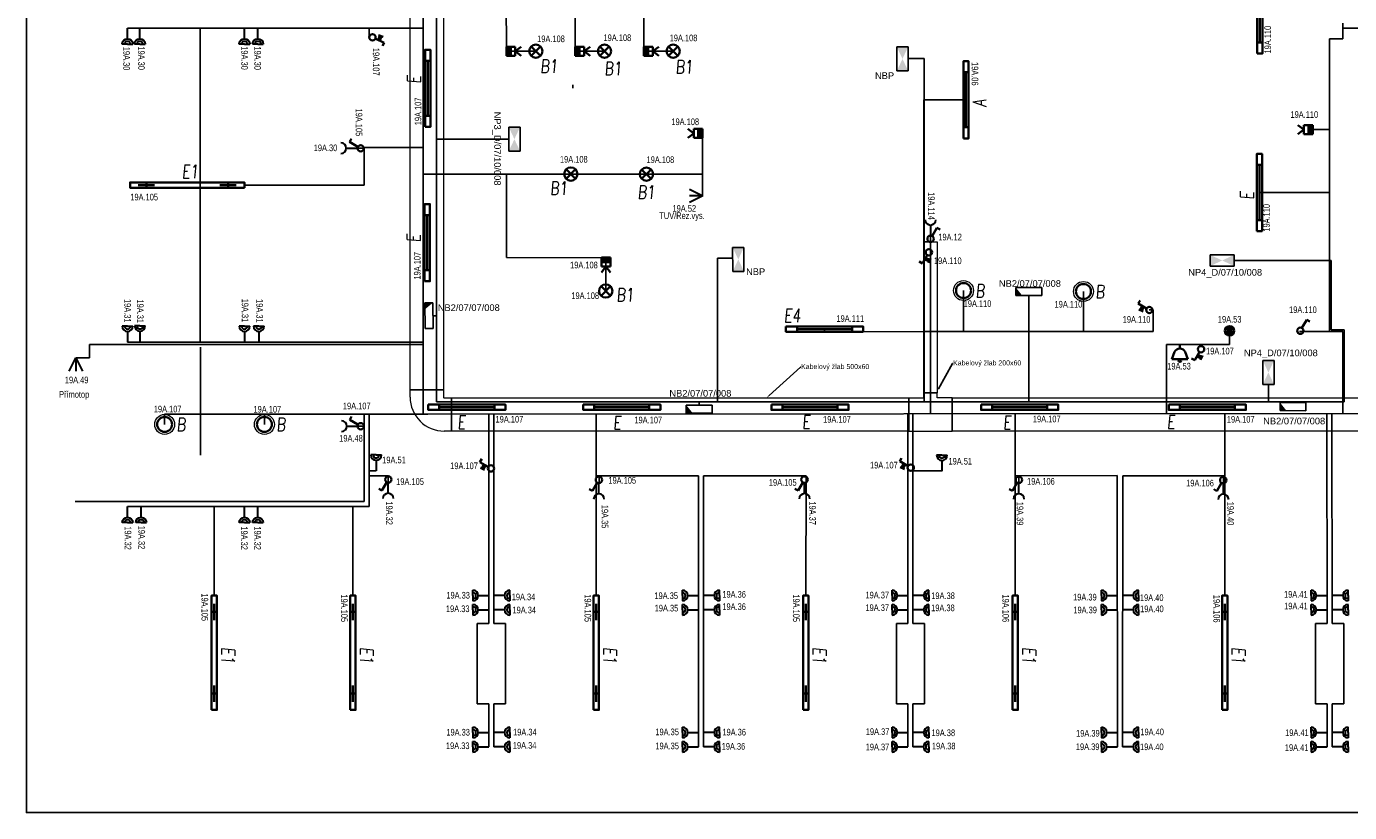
# Model space of a CAD drawing. Header units: millimetres. Extents: x 370888 to 505664, y 284292 to 447185.
# Tile 19 of 41: x 373037 to 392927, y 353692 to 365519. Entities that reach past the tile are written whole.
import ezdxf
from ezdxf import colors
from ezdxf.entities.mleader import LeaderData, LeaderLine
from ezdxf.enums import TextEntityAlignment as Align
from ezdxf.math import Vec2, Vec3

# ---------------------------------------------------------------- set-up
doc = ezdxf.new("R2010")
doc.units = ezdxf.units.MM
doc.header["$LTSCALE"] = 100
doc.layers.get('0').update_dxf_attribs({"color": 21, "linetype": 'CONTINUOUS'})
for name, color, linetype, lineweight in [('2DE_OBL', 91, 'CONTINUOUS', 35), ('2DE_OBL_L1', 91, 'CONTINUOUS', 35), ('CP_DETAL', 33, 'CONTINUOUS', 18), ('E_KABELOVY ŽLAB', 36, 'CONTINUOUS', 25), ('E_NOUZOVÉ+PP OSVĚTLENÍ', 60, 'CONTINUOUS', 25), ('E_SVĚTLA POPIS', 130, 'CONTINUOUS', 30), ('E_VEDENÍ SILNOPROUD', 50, 'CONTINUOUS', 25), ('E_VEDENÍ_CBS', 214, 'CONTINUOUS', 25), ('E_VYPINACE', 170, 'CONTINUOUS', 35), ('E_ZÁSUVKY POPIS', 111, 'CONTINUOUS', 30), ('E_ZÁSUVKY-DVOJITE', 7, 'CONTINUOUS', 30), ('E_ZÁSUVKY.OST.+VYVODY', 11, 'CONTINUOUS', 30), ('E_ŽLABY', 40, 'CONTINUOUS', 15), ('U1 LIGHTING', 10, 'CONTINUOUS', 35)]:
    doc.layers.add(name, color=color, linetype=linetype, lineweight=lineweight)
for name, color, linetype in [('BEZPECNOSTNE SVETLA', 80, 'CONTINUOUS'), ('E_RÁM', 253, 'CONTINUOUS'), ('GC3_MEP_E_LV_SECURITY LIGHT', 80, 'CONTINUOUS'), ('PIKTOGRAMY', 210, 'CONTINUOUS'), ('PRIPOJKA 230V', 1, 'CONTINUOUS'), ('ŽLAB', 7, 'CONTINUOUS')]:
    doc.layers.add(name, color=color, linetype=linetype)
doc.styles.add('ARIAL', font='arial.ttf')
doc.styles.add('CP_ATTR', font='ROMANS.SHX')
doc.styles.add('CS-ROMANS', font='romans.shx', dxfattribs={"width": 0.75, "oblique": 5})
doc.styles.get("Standard").update_dxf_attribs({"font": 'arial.ttf'})
doc.styles.add('V+P_01_B3_E_FP_001$0$BLOCK', font='romans.shx', dxfattribs={"width": 0.8})

# ---------------------------------------------------------------- blocks, each defined once
blk = doc.blocks.new('zasuvka_jednoducha')
at = {"color": 1, "lineweight": 30}
blk.add_line((19281, 12983), (19281, 13143), dxfattribs=at)
blk.add_arc((19281, 12903), 80, 0, 180, dxfattribs=at)
blk = doc.blocks.new('A$C3423193F')
at = {"color": 1, "linetype": 'ByBlock'}
for p, q in [((80, 240), (0, 240)), ((80, 240), (160, 240)), ((80, 160), (80, 0))]:
    blk.add_line(p, q, dxfattribs=at)
for radius in [80, 45.2]:
    blk.add_arc((80, 240), radius, 180, 0, dxfattribs=at)
blk = doc.blocks.new('*U28', base_point=(57391, -22719))
at = {"lineweight": 30, "ltscale": 0.1}
for p, q in [((57291, -22519), (57391, -22719)), ((57391, -22719), (57391, -22519)), ((57391, -22719), (57491, -22519))]:
    blk.add_line(p, q, dxfattribs=at)
blk = doc.blocks.new('pripojka 230V')
at = {"layer": 'PRIPOJKA 230V', "color": 1, "xscale": -1}
blk.add_blockref('*U28', (0, -2, -40), dxfattribs=at)
blk = doc.blocks.new('*U30')
at = {"color": 0, "linetype": 'ByBlock'}
for p, q in [((24, 249.57), (96, 374.28)), ((96, 374.28), (143.56, 346.82))]:
    blk.add_line(p, q, dxfattribs=at)
blk.add_circle((0, 208), 48, dxfattribs=at)
blk = doc.blocks.new('prepinas-svetel-jednoduchy')
at = {"layer": 'E_VYPINACE', "rotation": 89.99999999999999}
blk.add_blockref('*U30', (208, 2), dxfattribs=at)
blk = doc.blocks.new('E')
at = {"layer": 'U1 LIGHTING', "style": 'CS-ROMANS', "oblique": 5, "width": 0.75}
blk.add_text('E', height=200, dxfattribs=at).set_placement((229480, 21709))
blk = doc.blocks.new('*U24')
at = {"color": 0, "linetype": 'ByBlock'}
for p, q in [((24, 249.57), (96, 374.28)), ((96, 374.28), (143.56, 346.82))]:
    blk.add_line(p, q, dxfattribs=at)
blk.add_circle((0, 208), 48, dxfattribs=at)
blk = doc.blocks.new('tlacitko_prepinac_svetla')
at = {"layer": 'E_VYPINACE'}
for points in [[(16875, 8774), (16940, 8744)], [(16888, 8798), (16951, 8769)], [(16930, 8722), (16960, 8787)]]:
    blk.add_lwpolyline(points, dxfattribs=at)
at = {"layer": 'E_VYPINACE', "rotation": 180}
blk.add_blockref('*U24', (16937, 9090), dxfattribs=at)
blk = doc.blocks.new('*U32', base_point=(28429, 5840))
at = {"linetype": 'ByBlock'}
blk.add_hatch(color=0, dxfattribs=at).paths.add_polyline_path([(28362, 5840), (28497, 5840), (28497, 5772), (28362, 5772)])
at = {"color": 0, "linetype": 'ByBlock'}
for p, q in [((28429, 5907), (28362, 5997)), ((28429, 5907), (28497, 5997)), ((28362, 5907), (28497, 5907)), ((28362, 5772), (28362, 5907)), ((28362, 5840), (28497, 5840)), ((28497, 5772), (28362, 5772)), ((28497, 5907), (28497, 5772))]:
    blk.add_line(p, q, dxfattribs=at)
blk = doc.blocks.new('pohybove-cidlo-svetla')
at = {"layer": 'E_VYPINACE', "rotation": 180}
blk.add_blockref('*U32', (-1, 30), dxfattribs=at)
blk = doc.blocks.new('*U206')
for p, q in [((0, -250), (0, 250)), ((0, 250), (110, 250)), ((120, 260), (120, 370)), ((120, 370), (620, 370)), ((620, 370), (620, 260)), ((110, -250), (0, -250))]:
    blk.add_line(p, q)
for radius in [510, 10]:
    blk.add_arc((110, 260), radius, 270, 0)
at = {"style": 'CP_ATTR', "flags": 9}
for tag in ['NAME', 'PRODUCER', 'PRODUCT-TYPE', 'ARTICLE', 'FLOW', 'NUMBER', 'SYSTEM', 'FORM', 'SIZE', 'OTHER']:
    blk.add_attdef(tag, (0, 0), '', height=0.0001, dxfattribs=at)
blk = doc.blocks.new('*U207')
for p, q in [((0, -250), (0, 250)), ((0, 250), (10960, 250)), ((10960, 250), (10960, -250)), ((10960, -250), (0, -250))]:
    blk.add_line(p, q)
at = {"style": 'CP_ATTR', "flags": 9}
for tag in ['NAME', 'PRODUCER', 'PRODUCT-TYPE', 'ARTICLE', 'FLOW', 'NUMBER', 'SYSTEM', 'FORM', 'SIZE', 'OTHER']:
    blk.add_attdef(tag, (0, 0), '', height=0.0001, dxfattribs=at)
blk = doc.blocks.new('*U208')
for p, q in [((0, -250), (0, 250)), ((0, 250), (0, 250)), ((0, 250), (225, 250)), ((225, 325), (225, 325)), ((225, 325), (425, 325)), ((225, 250), (225, 325)), ((425, 325), (425, 325)), ((425, 250), (425, 325)), ((650, 250), (425, 250)), ((650, 250), (650, 250)), ((650, 250), (650, -250)), ((0, -250), (0, -250)), ((0, -250), (650, -250)), ((650, -250), (650, -250))]:
    blk.add_line(p, q)
at = {"style": 'CP_ATTR', "flags": 9}
for tag in ['NAME', 'PRODUCER', 'PRODUCT-TYPE', 'ARTICLE', 'FLOW', 'NUMBER', 'SYSTEM', 'FORM', 'SIZE', 'OTHER']:
    blk.add_attdef(tag, (0, 0), '', height=0.0001, dxfattribs=at)
blk = doc.blocks.new('*U209')
for p, q in [((0, -100), (0, 100)), ((0, 100), (2275, 100)), ((2275, 100), (2275, -100)), ((2275, -100), (0, -100))]:
    blk.add_line(p, q)
at = {"style": 'CP_ATTR', "flags": 9}
for tag in ['NAME', 'PRODUCER', 'PRODUCT-TYPE', 'ARTICLE', 'FLOW', 'NUMBER', 'SYSTEM', 'FORM', 'SIZE', 'OTHER']:
    blk.add_attdef(tag, (0, 0), '', height=0.0001, dxfattribs=at)
blk = doc.blocks.new('2DELLI009_CZ')
for p, q in [((-0.5, 0.1), (-0.5, -0.1)), ((-0.5, 0), (0.5, 0)), ((0.5, 0.1), (0.5, -0.1))]:
    blk.add_line(p, q)
blk.add_lwpolyline([(-0.7, 0.2), (0.7, 0.2), (0.7, -0.2), (-0.7, -0.2)], close=True)
at = {"linetype": 'ByBlock', "style": 'CP_ATTR', "flags": 9}
for tag, p in [('NAME', (-0.092, -0.018)), ('GROUP', (-0.092, -0.018)), ('NUMBER', (-0.092, -0.018)), ('PRODUCER', (-0.092, -0.018)), ('ARTICLE', (-0.092, -0.018)), ('CHARACTER', (-0.092, -0.018)), ('VOLTAGE', (-0.092, -0.019)), ('WEIGHT', (-0.092, -0.018)), ('OTHER', (-0.092, -0.018)), ('PRODUCT-TYPE', (-0.092, -0.019)), ('ORDER-NO', (-0.092, -0.019)), ('POWER', (-0.092, -0.019))]:
    blk.add_attdef(tag, text='', height=0.00005, dxfattribs=at).set_placement(p, align=Align.MIDDLE_LEFT)
blk = doc.blocks.new('*U211')
at = {"layer": 'GC3_MEP_E_LV_SECURITY LIGHT', "linetype": 'ByBlock'}
for p, q in [((-121, 195), (-119, -195)), ((-1, 195), (-121, 195)), ((1, -195), (-1, 195)), ((-119, -195), (1, -195))]:
    blk.add_line(p, q, dxfattribs=at)
at = {"layer": 'GC3_MEP_E_LV_SECURITY LIGHT'}
blk.add_solid([(-1, 195), (-121, 195), (-120, 98)], dxfattribs=at)
at = {"layer": 'BEZPECNOSTNE SVETLA', "style": 'ARIAL'}
blk.add_attdef('BEZ.SV', (52, -54), '', height=100, dxfattribs=at)
blk = doc.blocks.new('*U210')
at = {"layer": 'GC3_MEP_E_LV_SECURITY LIGHT', "linetype": 'ByBlock'}
for p, q in [((135, 59), (-255, 61)), ((-255, 61), (-255, -59)), ((135, -61), (135, 59)), ((-255, -59), (135, -61))]:
    blk.add_line(p, q, dxfattribs=at)
at = {"layer": 'GC3_MEP_E_LV_SECURITY LIGHT'}
blk.add_solid([(-255, 61), (-255, -59), (-158, -60)], dxfattribs=at)
at = {"layer": 'BEZPECNOSTNE SVETLA', "style": 'ARIAL'}
blk.add_attdef('BEZ.SV', (52, -54), '', height=100, dxfattribs=at)
blk = doc.blocks.new('V+P_01_B3_E_FP_001$0$E-LI-35')
at = {"layer": 'E_NOUZOVÉ+PP OSVĚTLENÍ', "linetype": 'ByBlock'}
for p, q in [((-10.9, -1.9), (10.9, -1.9)), ((-10.9, -12.1), (-10.9, -1.9)), ((10.9, -1.9), (10.9, -12.1)), ((-10.9, -12.1), (10.9, -12.1))]:
    blk.add_line(p, q, dxfattribs=at)
at = {"layer": 'E_NOUZOVÉ+PP OSVĚTLENÍ'}
blk.add_solid([(-10.9, -12.1), (-10.9, -1.9), (10.9, -1.9), (10.9, -12.1)], dxfattribs=at)
at = {"layer": 'E_NOUZOVÉ+PP OSVĚTLENÍ', "style": 'V+P_01_B3_E_FP_001$0$BLOCK', "width": 0.8, "flags": 8}
for tag, p in [('DIVERS.1', (-17.9, -2.1)), ('DIVERS.2', (-16.4, -12))]:
    blk.add_attdef(tag, text='', height=7.25, dxfattribs=at).set_placement(p, align=Align.RIGHT)
at = {"layer": 'E_NOUZOVÉ+PP OSVĚTLENÍ', "style": 'V+P_01_B3_E_FP_001$0$BLOCK', "width": 0.8}
for tag, p, height, flags in [('BLOCKNAME', (-6.8, -1.4), 2.54, 3), ('LEISTUNG', (13.3, -12), 7.25, 8)]:
    blk.add_attdef(tag, p, '', height=height, dxfattribs=dict(at, flags=flags))
blk.add_attdef('STROMKREIS', text='', height=7.25, dxfattribs=at).set_placement((-11.8, -23.8), align=Align.BOTTOM_CENTER)
blk = doc.blocks.new('*U213')
at = {"layer": 'GC3_MEP_E_LV_SECURITY LIGHT', "xscale": 16.54563019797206, "yscale": 16.54563022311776, "zscale": 16.54563022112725, "rotation": 270.0000000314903}
blk.add_blockref('V+P_01_B3_E_FP_001$0$E-LI-35', (116, 0), dxfattribs=at)
at = {"layer": 'PIKTOGRAMY', "style": 'ARIAL'}
blk.add_attdef('PIKTOGRAM', (162, -40), '', height=100, dxfattribs=at)
blk = doc.blocks.new('*U214')
at = {"layer": 'GC3_MEP_E_LV_SECURITY LIGHT', "xscale": 16.54563019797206, "yscale": 16.54563022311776, "zscale": 16.54563022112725}
blk.add_blockref('V+P_01_B3_E_FP_001$0$E-LI-35', (0, 116), dxfattribs=at)
at = {"layer": 'PIKTOGRAMY', "style": 'ARIAL'}
blk.add_attdef('PIKTOGRAM', (162, -40), '', height=100, dxfattribs=at)
blk = doc.blocks.new('*U215')
at = {"layer": 'GC3_MEP_E_LV_SECURITY LIGHT', "xscale": 16.54563019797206, "yscale": 16.54563022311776, "zscale": 16.54563022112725, "rotation": 270.2193183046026}
blk.add_blockref('V+P_01_B3_E_FP_001$0$E-LI-35', (116, 0), dxfattribs=at)
at = {"layer": 'PIKTOGRAMY', "style": 'ARIAL'}
blk.add_attdef('PIKTOGRAM', (162, -40), '', height=100, dxfattribs=at)
blk = doc.blocks.new('2DELLI018_CZ')
for p, q in [((-0.6, 0), (-0.4, 0)), ((-0.5, 0.1), (-0.5, -0.1)), ((0.4, 0), (0.6, 0)), ((0.5, 0.1), (0.5, -0.1))]:
    blk.add_line(p, q)
blk.add_lwpolyline([(-0.7, 0.2), (0.7, 0.2), (0.7, -0.2), (-0.7, -0.2)], close=True)
at = {"linetype": 'ByBlock', "style": 'CP_ATTR', "flags": 9}
for tag, p in [('NAME', (-0.092, -0.018)), ('GROUP', (-0.092, -0.018)), ('NUMBER', (-0.092, -0.018)), ('PRODUCER', (-0.092, -0.018)), ('ARTICLE', (-0.092, -0.018)), ('CHARACTER', (-0.092, -0.018)), ('VOLTAGE', (-0.092, -0.019)), ('WEIGHT', (-0.092, -0.018)), ('OTHER', (-0.092, -0.018)), ('PRODUCT-TYPE', (-0.092, -0.019)), ('ORDER-NO', (-0.092, -0.019)), ('POWER', (-0.092, -0.019))]:
    blk.add_attdef(tag, text='', height=0.00005, dxfattribs=at).set_placement(p, align=Align.MIDDLE_LEFT)
blk = doc.blocks.new('E1')
at = {"layer": 'U1 LIGHTING', "style": 'CS-ROMANS', "oblique": 5, "width": 0.75}
blk.add_text('E1', height=200, dxfattribs=at).set_placement((229480, 21709))
blk = doc.blocks.new('2DELPH010_CZ')
blk.add_ellipse((0, 0), major_axis=(-0.053, 0.053), ratio=1, start_param=3.926991, end_param=10.210176)
at = {"layer": 'CP_DETAL'}
blk.add_ellipse((0, 0), major_axis=(-0.0707, 0.0707), ratio=1, start_param=3.926991, end_param=10.210176, dxfattribs=at)
at = {"linetype": 'ByBlock', "style": 'CP_ATTR', "flags": 9}
for tag in ['NAME', 'GROUP', 'NUMBER', 'PRODUCER', 'ARTICLE', 'PRODUCT-TYPE', 'ORDER-NO', 'CHARACTER', 'POWER', 'VOLTAGE', 'WEIGHT', 'OTHER']:
    blk.add_attdef(tag, text='', height=0.00000005, dxfattribs=at).set_placement((0, 0), align=Align.MIDDLE_LEFT)
blk = doc.blocks.new('B')
at = {"layer": 'U1 LIGHTING', "style": 'CS-ROMANS', "oblique": 5, "width": 0.75}
blk.add_text('B', height=200, dxfattribs=at).set_placement((229480, 21709))
blk = doc.blocks.new('*U216')
for p, q in [((0, -250), (0, 250)), ((0, 250), (6877, 250)), ((6877, 250), (6877, -250)), ((6877, -250), (0, -250))]:
    blk.add_line(p, q)
at = {"style": 'CP_ATTR', "flags": 9}
for tag in ['NAME', 'PRODUCER', 'PRODUCT-TYPE', 'ARTICLE', 'FLOW', 'NUMBER', 'SYSTEM', 'FORM', 'SIZE', 'OTHER']:
    blk.add_attdef(tag, (0, 0), '', height=0.0001, dxfattribs=at)
blk = doc.blocks.new('*U217')
for p, q in [((0, -250), (0, 250)), ((0, 250), (7512.5, 250)), ((7512.5, 250), (7512.5, -250)), ((7512.5, -250), (0, -250))]:
    blk.add_line(p, q)
at = {"style": 'CP_ATTR', "flags": 9}
for tag in ['NAME', 'PRODUCER', 'PRODUCT-TYPE', 'ARTICLE', 'FLOW', 'NUMBER', 'SYSTEM', 'FORM', 'SIZE', 'OTHER']:
    blk.add_attdef(tag, (0, 0), '', height=0.0001, dxfattribs=at)
blk = doc.blocks.new('E4')
at = {"layer": 'U1 LIGHTING', "style": 'CS-ROMANS', "oblique": 5, "width": 0.75}
blk.add_text('E4', height=200, dxfattribs=at).set_placement((229480, 21709))
blk = doc.blocks.new('2DELLI_01_CZ')
for p, q in [((-0.354, 0.354), (0.354, -0.354)), ((-0.354, -0.354), (0.354, 0.354))]:
    blk.add_line(p, q)
blk.add_circle((0, 0), 0.5)
at = {"linetype": 'ByBlock', "style": 'CP_ATTR', "flags": 9}
for tag, p in [('NAME', (-0.092, -0.018)), ('GROUP', (-0.092, -0.018)), ('NUMBER', (-0.092, -0.018)), ('PRODUCER', (-0.092, -0.018)), ('ARTICLE', (-0.092, -0.018)), ('CHARACTER', (-0.092, -0.018)), ('VOLTAGE', (-0.092, -0.019)), ('WEIGHT', (-0.092, -0.018)), ('OTHER', (-0.092, -0.018)), ('PRODUCT-TYPE', (-0.092, -0.019)), ('ORDER-NO', (-0.092, -0.019)), ('POWER', (-0.092, -0.019))]:
    blk.add_attdef(tag, text='', height=0.00005, dxfattribs=at).set_placement(p, align=Align.MIDDLE_LEFT)
blk = doc.blocks.new('B1')
at = {"layer": 'U1 LIGHTING', "style": 'CS-ROMANS', "oblique": 5, "width": 0.75}
blk.add_text('B1', height=200, dxfattribs=at).set_placement((229480, 21709))
blk = doc.blocks.new('CPEL_3386')
blk.add_hatch(color=256).paths.add_polyline_path([(-0.2, 0, 1), (0.2, 0, 1)])
for radius in [0.35, 0.2]:
    blk.add_circle((0, 0), radius)
at = {"linetype": 'ByBlock', "style": 'CP_ATTR', "flags": 9}
for tag, p in [('NAME', (-0.092, -0.018)), ('GROUP', (-0.092, -0.018)), ('NUMBER', (-0.092, -0.018)), ('PRODUCER', (-0.092, -0.018)), ('ARTICLE', (-0.092, -0.018)), ('CHARACTER', (-0.092, -0.018)), ('VOLTAGE', (-0.092, -0.019)), ('WEIGHT', (-0.092, -0.018)), ('OTHER', (-0.092, -0.018)), ('PRODUCT-TYPE', (-0.092, -0.019)), ('ORDER-NO', (-0.092, -0.019)), ('POWER', (-0.092, -0.019))]:
    blk.add_attdef(tag, text='', height=0.00005, dxfattribs=at).set_placement(p, align=Align.MIDDLE_LEFT)
blk = doc.blocks.new('CPEL_1003')
for p, q in [((0, 0), (0, -0.3)), ((-0.4, -0.55), (-0.6, -1.1)), ((0.4, -0.55), (0.6, -1.1)), ((-0.6, -1.1), (0.6, -1.1))]:
    blk.add_line(p, q)
blk.add_circle((0, -1.2), 0.1)
blk.add_arc((0, -0.745), 0.445, 25.98923, 154.01077)
at = {"linetype": 'ByBlock', "style": 'CP_ATTR', "flags": 9}
for tag, p in [('NAME', (-0.092, -0.018)), ('GROUP', (-0.092, -0.018)), ('NUMBER', (-0.092, -0.018)), ('PRODUCER', (-0.092, -0.018)), ('ARTICLE', (-0.092, -0.018)), ('CHARACTER', (-0.092, -0.018)), ('VOLTAGE', (-0.092, -0.019)), ('WEIGHT', (-0.092, -0.018)), ('OTHER', (-0.092, -0.018)), ('PRODUCT-TYPE', (-0.092, -0.019)), ('ORDER-NO', (-0.092, -0.019)), ('POWER', (-0.092, -0.019))]:
    blk.add_attdef(tag, text='', height=0.00005, dxfattribs=at).set_placement(p, align=Align.MIDDLE_LEFT)
blk = doc.blocks.new('A')
at = {"layer": 'U1 LIGHTING', "style": 'CS-ROMANS', "oblique": 5, "width": 0.75}
blk.add_text('A', height=200, dxfattribs=at).set_placement((229480, 21709))

msp = doc.modelspace()

# ---------------------------------------------------------------- linework, layer by layer
for p, q in [((375647, 365495), (375647, 360770)), ((375651, 360695), (375651, 359070))]:
    msp.add_line(p, q)
at = {"layer": 'E_RÁM', "color": 252, "true_color": 0x939598}
msp.add_lwpolyline([(399617, 353692), (373037, 353692), (373037, 377372), (399617, 377372)], close=True, dxfattribs=at)
at = {"layer": 'E_VEDENÍ SILNOPROUD'}
for p, q in [((379001, 371480), (379001, 359683)), ((380252, 365147), (380249, 365922)), ((381284, 365147), (381284, 365922)), ((382317, 365147), (382317, 365922)), ((374556, 365495), (379001, 365495)), ((378189, 365495), (378189, 365356)), ((392827, 365570), (392827, 365495)), ((392827, 365495), (392827, 365332)), ((392827, 365495), (398097, 365495)), ((392827, 365332), (392627, 365332)), ((392627, 365332), (392627, 360932)), ((380694, 365147), (380252, 365147)), ((381727, 365147), (381284, 365147)), ((382759, 365147), (382317, 365147)), ((381252, 364592), (381252, 364642)), ((387161, 364416), (386527, 364416)), ((386527, 364416), (386527, 362282)), ((383202, 363909), (383202, 362973, -40)), ((392376, 363968), (392627, 363968)), ((378006, 363687), (378114, 363687)), ((378114, 363132), (378114, 363696)), ((378114, 363696), (379001, 363696)), ((379001, 363297), (382360, 363297)), ((380252, 363297), (380252, 362042)), ((383204, 363297), (382002, 363297)), ((376314, 363132), (378114, 363132)), ((391572, 363021), (392627, 363021)), ((386527, 362282), (386627, 362278)), ((386627, 362278), (386628, 362373)), ((386627, 359690), (386627, 362282)), ((380252, 362042), (381749, 362040)), ((381749, 362040), (381749, 361536)), ((387124, 361546), (387124, 360932)), ((388927, 361532), (388927, 360932)), ((389977, 361254), (389917, 361254)), ((389977, 360932), (389977, 361254)), ((385035, 360966), (385035, 360926)), ((385035, 360926), (386527, 360932)), ((388927, 360932), (386527, 360932)), ((388927, 360932), (389977, 360932)), ((391122, 360732), (391122, 360940)), ((392177, 360932), (392627, 360932)), ((392627, 360932), (392827, 360932)), ((392827, 360932), (392827, 359694)), ((373986, 360534, -40), (373986, 360732)), ((373986, 360732), (379001, 360732)), ((374556, 360770), (379001, 360770)), ((390177, 360732), (390177, 359692)), ((391122, 360732), (390177, 360732)), ((373777, 360534, -40), (373986, 360534, -40)), ((375114, 359532), (375114, 359685)), ((375114, 359685), (379069, 359685)), ((376614, 359685), (376614, 359532)), ((378114, 359685), (378114, 359505)), ((378189, 359685), (378189, 358743)), ((379069, 359685), (394464, 359695)), ((379989, 358757), (379989, 359686)), ((380064, 356535), (380062, 359686)), ((381602, 356957), (381601, 359687)), ((386289, 358757), (386289, 359690)), ((386364, 356535), (386362, 359690)), ((387902, 356957), (387900, 359691)), ((391052, 356957), (391050, 359693)), ((392589, 356535), (392587, 359694)), ((392664, 356535), (392662, 359694)), ((375114, 359532), (375114, 359532)), ((375114, 359532), (375114, 359532)), ((375114, 359532), (375114, 359532)), ((375114, 359532), (375114, 359532)), ((378114, 359505), (378014, 359505)), ((378114, 358370), (378114, 359505)), ((378293, 358832), (378189, 358832)), ((386799, 358832), (386363, 358832)), ((378189, 358295), (378189, 358757)), ((378189, 358757), (378473, 358757)), ((378475, 358655), (378473, 358757)), ((379989, 356535), (379989, 358757)), ((383139, 358757), (381601, 358757)), ((381644, 358649), (381644, 358757)), ((383139, 354682), (383139, 358757)), ((384759, 358757), (383214, 358757)), ((383214, 358757), (383214, 354682)), ((384752, 356957), (384759, 358757)), ((386289, 356535), (386289, 358757)), ((389433, 358761), (387903, 358757)), ((387956, 358649), (387956, 358757)), ((389439, 354681), (389433, 358761)), ((389514, 354682), (389519, 358757)), ((389519, 358757), (391051, 358757)), ((391031, 358644), (391031, 358757)), ((373769, 358370), (378114, 358370)), ((374556, 358295), (378189, 358295)), ((375860, 356957), (375860, 358295)), ((377944, 356957), (377944, 358295)), ((379814, 355330), (379814, 356535)), ((379814, 356535), (379989, 356535)), ((380239, 356535), (380064, 356535)), ((380239, 355330), (380239, 356535)), ((386114, 355330), (386114, 356535)), ((386114, 356535), (386289, 356535)), ((386539, 356535), (386364, 356535)), ((386539, 355330), (386539, 356535)), ((392414, 355330), (392414, 356535)), ((392414, 356535), (392589, 356535)), ((392840, 356535), (392664, 356535)), ((392840, 355330), (392840, 356535)), ((379989, 355330), (379814, 355330)), ((379989, 354682), (379989, 355330)), ((380064, 354682), (380064, 355330)), ((380064, 355330), (380239, 355330)), ((386289, 355330), (386114, 355330)), ((386289, 354682), (386289, 355330)), ((386364, 354682), (386364, 355330)), ((386364, 355330), (386539, 355330)), ((392589, 355330), (392414, 355330)), ((392589, 354682), (392589, 355330)), ((392664, 354682), (392664, 355330)), ((392664, 355330), (392840, 355330))]:
    msp.add_line(p, q, dxfattribs=at)
at = {"layer": 'E_VEDENÍ_CBS'}
for p, q in [((379199, 371257), (379199, 359874)), ((386287, 365038), (386530, 365038)), ((386530, 365038), (386530, 359874)), ((380288, 363824), (379199, 363824)), ((383426, 359874), (383426, 362033)), ((383426, 362033), (383654, 362033)), ((391193, 361998), (392527, 361998)), ((392527, 361998), (392652, 361998)), ((392627, 361998), (392627, 361998)), ((392652, 361998), (392652, 360956)), ((388104, 361472), (388104, 359874)), ((379149, 361168), (379199, 361168)), ((392652, 360956), (392848, 360956)), ((392848, 360956), (392848, 359874)), ((391707, 360133), (391707, 359874)), ((379199, 359874), (391707, 359874)), ((383150, 359822), (383150, 359874)), ((391707, 359874), (392848, 359874)), ((392078, 359859), (392078, 359874))]:
    msp.add_line(p, q, dxfattribs=at)

# ---------------------------------------------------------------- block references
msp.add_blockref('E1', (145892, 341530))
at = {"rotation": 270}
for p in [(354258, 585659), (356342, 585659), (360000, 585659), (363150, 585659), (366300, 585659), (369450, 585659)]:
    msp.add_blockref('E1', p, dxfattribs=at)
at = {"layer": '2DE_OBL'}
for name, p, xscale, yscale, zscale in [('2DELLI_01_CZ', (380694, 365147), 200, 200, 100), ('2DELLI_01_CZ', (381727, 365147), 200, 200, 100), ('2DELLI_01_CZ', (382759, 365147), 200, 200, 100), ('2DELLI_01_CZ', (381220, 363299), 200, 200, 100), ('2DELLI_01_CZ', (382356, 363297), 200, 200, 100), ('2DELLI_01_CZ', (381745, 361539), 200, 200, 100), ('2DELPH010_CZ', (387124, 361546), 1500, 1500, 252.5252525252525), ('2DELPH010_CZ', (388927, 361532), 1500, 1500, 252.5252525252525), ('2DELPH010_CZ', (375114, 359532), 1500, 1500, 252.5252525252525), ('2DELPH010_CZ', (376614, 359532), 1500, 1500, 252.5252525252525)]:
    msp.add_blockref(name, p, dxfattribs=dict(at, xscale=xscale, yscale=yscale, zscale=zscale))
at = {"layer": '2DE_OBL', "xscale": 1228.571428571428, "yscale": 200, "zscale": 1000}
for p, rotation in [((375454, 363132), 180), ((375860, 356097), 89.99999999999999), ((377944, 356097), 89.99999999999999), ((381602, 356097), 89.99999999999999), ((384752, 356097), 89.99999999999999), ((387902, 356097), 89.99999999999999), ((391052, 356097), 89.99999999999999)]:
    msp.add_blockref('2DELLI018_CZ', p, dxfattribs=dict(at, rotation=rotation))
at = {"layer": '2DE_OBL_L1', "xscale": 828.5714285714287, "yscale": 200, "zscale": 1000, "rotation": 90}
for p in [(391577, 365691), (379070, 364589), (387161, 364416), (391572, 363021), (379061, 362266)]:
    msp.add_blockref('2DELLI009_CZ', p, dxfattribs=at)
at = {"layer": '2DE_OBL_L1', "xscale": 828.5714285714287, "yscale": 200, "zscale": 1000}
for p in [(385035, 360966), (379657, 359790), (381986, 359790), (384816, 359791), (387967, 359790), (390789, 359791)]:
    msp.add_blockref('2DELLI009_CZ', p, dxfattribs=at)
at = {"layer": 'E_NOUZOVÉ+PP OSVĚTLENÍ'}
ref = msp.add_blockref('*U215', (386206, 365032), dxfattribs=at)
ref.add_attrib('PIKTOGRAM', 'NBP', (385793, 364729), dxfattribs={"height": 100, "style": 'ARIAL'})
ref = msp.add_blockref('*U214', (380372, 363824), dxfattribs=dict(at, rotation=270))
ref.add_attrib('PIKTOGRAM', 'NP3_D/07/10/008', (380068, 364237), dxfattribs={"height": 100, "rotation": 270, "style": 'ARIAL'})
ref = msp.add_blockref('*U215', (383738, 362015), dxfattribs=at)
ref.add_attrib('PIKTOGRAM', 'NBP', (383855, 361780), dxfattribs={"height": 100, "style": 'ARIAL'})
ref = msp.add_blockref('*U214', (391013, 361998), dxfattribs=at)
ref.add_attrib('PIKTOGRAM', 'NP4_D/07/10/008', (390502, 361770), dxfattribs={"height": 100, "style": 'ARIAL'})
ref = msp.add_blockref('*U210', (388164, 361532), dxfattribs=at)
ref.add_attrib('BEZ.SV', 'NB2/07/07/008', (387656, 361602), dxfattribs={"layer": 'BEZPECNOSTNE SVETLA', "height": 100, "style": 'ARIAL'})
ref = msp.add_blockref('*U211', (379149, 361168), dxfattribs=at)
ref.add_attrib('BEZ.SV', 'NB2/07/07/008', (379220, 361238), dxfattribs={"layer": 'BEZPECNOSTNE SVETLA', "height": 100, "style": 'ARIAL'})
ref = msp.add_blockref('*U213', (391707, 360313), dxfattribs=at)
ref.add_attrib('PIKTOGRAM', 'NP4_D/07/10/008', (391339, 360558), dxfattribs={"height": 100, "style": 'ARIAL'})
ref = msp.add_blockref('*U210', (383210, 359762), dxfattribs=at)
ref.add_attrib('BEZ.SV', 'NB2/07/07/008', (382702, 359950), dxfattribs={"layer": 'BEZPECNOSTNE SVETLA', "height": 100, "style": 'ARIAL'})
ref = msp.add_blockref('*U210', (392137, 359799), dxfattribs=at)
ref.add_attrib('BEZ.SV', 'NB2/07/07/008', (391629, 359533), dxfattribs={"layer": 'BEZPECNOSTNE SVETLA', "height": 100, "style": 'ARIAL'})
at = {"layer": 'E_VEDENÍ_CBS', "rotation": 90}
msp.add_blockref('A', (409172, 134828), dxfattribs=at)
at = {"layer": 'E_VYPINACE', "xscale": 200, "yscale": 200, "zscale": 200}
for name, p in [('CPEL_3386', (391122, 360940)), ('CPEL_1003', (390377, 360732))]:
    msp.add_blockref(name, p, dxfattribs=at)
at = {"layer": 'E_VYPINACE'}
for p, rotation in [((392185, 360941), 270), ((378478, 358703), 89.99999999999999), ((381644, 358698), 89.99999999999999), ((384735, 358702), 89.99999999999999), ((387958, 358698), 89.99999999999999), ((391030, 358694), 89.99999999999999)]:
    msp.add_blockref('prepinas-svetel-jednoduchy', p, dxfattribs=dict(at, rotation=rotation))
msp.add_blockref('tlacitko_prepinac_svetla', (373758, 351781), dxfattribs=at)
at = {"layer": 'E_ZÁSUVKY-DVOJITE', "xscale": -1, "rotation": 180}
for p in [(374476, 365495), (374661, 365495), (376234, 365495), (376436, 365495), (374476, 358295), (374679, 358295), (376234, 358295), (376435, 358295)]:
    msp.add_blockref('A$C3423193F', p, dxfattribs=at)
at = {"layer": 'E_ZÁSUVKY-DVOJITE'}
for p in [(374476, 360770), (374663, 360774), (376234, 360770), (376451, 360770), (378213, 358832), (386719, 358830)]:
    msp.add_blockref('A$C3423193F', p, dxfattribs=at)
for p, rotation in [((379989, 356877), 89.99999999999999), ((380064, 357037), 270), ((383139, 356877), 89.99999999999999), ((383214, 357037), 270), ((386289, 356877), 89.99999999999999), ((386364, 357037), 270), ((389439, 356877), 89.99999999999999), ((389514, 357037), 270), ((392589, 356877), 89.99999999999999), ((392664, 357037), 270), ((379989, 356663), 89.99999999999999), ((380064, 356823), 270), ((383139, 356663), 89.99999999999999), ((383214, 356823), 270), ((386289, 356663), 89.99999999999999), ((386364, 356823), 270), ((389439, 356663), 89.99999999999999), ((389514, 356823), 270), ((392589, 356663), 89.99999999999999), ((392664, 356823), 270), ((379989, 354816), 89.99999999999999), ((380064, 354976), 270), ((383139, 354816), 89.99999999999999), ((383214, 354976), 270), ((386289, 354816), 89.99999999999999), ((386364, 354976), 270), ((389439, 354815), 89.99999999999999), ((389514, 354976), 270), ((392589, 354816), 89.99999999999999), ((392664, 354976), 270), ((379989, 354602), 89.99999999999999), ((380064, 354762), 270), ((383139, 354602), 89.99999999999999), ((383214, 354762), 270), ((386289, 354602), 89.99999999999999), ((386360, 354762), 270), ((389439, 354601), 89.99999999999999), ((389514, 354762), 270), ((392589, 354602), 89.99999999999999), ((392664, 354762), 270)]:
    msp.add_blockref('A$C3423193F', p, dxfattribs=dict(at, rotation=rotation))
at = {"layer": 'E_ZÁSUVKY.OST.+VYVODY', "color": 1}
for name, p, rotation in [('tlacitko_prepinac_svetla', (388562, 349258), 94.99999999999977), ('zasuvka_jednoducha', (364862, 382969), 270), ('zasuvka_jednoducha', (405909, 375515), 180), ('tlacitko_prepinac_svetla', (381035, 378190), 270), ('zasuvka_jednoducha', (364871, 378786), 270), ('tlacitko_prepinac_svetla', (377449, 375818), 270), ('tlacitko_prepinac_svetla', (371138, 375807), 270)]:
    msp.add_blockref(name, p, dxfattribs=dict(at, rotation=rotation))
at = {"layer": 'E_ZÁSUVKY.OST.+VYVODY'}
for p, rotation in [((383202, 362972), 89.99999999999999), ((373777, 360532), 180)]:
    msp.add_blockref('pripojka 230V', p, dxfattribs=dict(at, rotation=rotation))
at = {"layer": 'E_ZÁSUVKY.OST.+VYVODY', "color": 1}
for name, p in [('tlacitko_prepinac_svetla', (369666, 353239)), ('zasuvka_jednoducha', (359194, 345512)), ('zasuvka_jednoducha', (362362, 345505)), ('zasuvka_jednoducha', (365452, 345508)), ('zasuvka_jednoducha', (368675, 345506)), ('zasuvka_jednoducha', (371749, 345500))]:
    msp.add_blockref(name, p, dxfattribs=at)
at = {"layer": 'E_ŽLABY'}
for name, p, rotation in [('*U207', (379055, 371012), 270), ('*U209', (386627, 360006), 90)]:
    msp.add_blockref(name, p, dxfattribs=dict(at, rotation=rotation))
for name, p in [('B1', (151281, 343111)), ('B1', (152244, 343079)), ('B1', (153313, 343101)), ('B1', (151427, 341278)), ('B1', (152744, 341218)), ('B', (157824, 339734)), ('B', (159627, 339720)), ('B1', (152425, 339674)), ('E4', (154944, 339360)), ('*U216', (379425, 359682)), ('*U217', (386952, 359681)), ('B', (145814, 337720)), ('B', (147314, 337720))]:
    msp.add_blockref(name, p, dxfattribs=at)
at = {"layer": 'E_ŽLABY', "zscale": 50, "rotation": 270}
msp.add_blockref('*U206', (379055, 360052), dxfattribs=at)
at = {"layer": 'E_ŽLABY', "zscale": 50}
msp.add_blockref('*U208', (386302, 359681), dxfattribs=at)
at = {"layer": 'U1 LIGHTING', "rotation": 90}
for p in [(400676, 135179), (413199, 133434), (400670, 132792)]:
    msp.add_blockref('E', p, dxfattribs=at)
at = {"layer": 'U1 LIGHTING'}
for p in [(150034, 337758), (152374, 337749), (155217, 337762), (158238, 337753), (160700, 337761)]:
    msp.add_blockref('E', p, dxfattribs=at)
at = {"layer": 'ŽLAB'}
for name, p, rotation in [('pohybove-cidlo-svetla', (380349, 365148), 89.99999999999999), ('pohybove-cidlo-svetla', (381382, 365148), 89.99999999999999), ('pohybove-cidlo-svetla', (382414, 365148), 89.99999999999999), ('pohybove-cidlo-svetla', (392278, 363967), 269.9999999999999), ('pohybove-cidlo-svetla', (383104, 363909), 270), ('prepinas-svetel-jednoduchy', (386626, 362325), 270)]:
    msp.add_blockref(name, p, dxfattribs=dict(at, rotation=rotation))
for name, p in [('prepinas-svetel-jednoduchy', (378061, 363684)), ('pohybove-cidlo-svetla', (381750, 361943)), ('prepinas-svetel-jednoduchy', (378062, 359503))]:
    msp.add_blockref(name, p, dxfattribs=at)

# ---------------------------------------------------------------- texts
at = {"layer": 'E_SVĚTLA POPIS', "width": 0.8}
for s, p in [('19A.108', (380714, 365283)), ('19A.108', (381712, 365299)), ('19A.108', (382706, 365297)), ('19A.110', (392039, 364144)), ('19A.108', (382732, 364035)), ('19A.108', (381057, 363471)), ('19A.108', (382359, 363465)), ('19A.105', (374598, 362902)), ('19A.12', (386745, 362300)), ('19A.110', (386679, 361944)), ('19A.108', (381209, 361880)), ('19A.108', (381228, 361418)), ('19A.110', (387126, 361299)), ('19A.110', (388493, 361290)), ('19A.110', (392018, 361207)), ('19A.111', (385213, 361075)), ('19A.110', (389517, 361062)), ('19A.107', (390770, 360585)), ('19A.107', (377794, 359760)), ('19A.107', (374951, 359713)), ('19A.107', (376450, 359710)), ('19A.107', (380089, 359560)), ('19A.107', (382176, 359549)), ('19A.107', (385013, 359558)), ('19A.107', (388167, 359564)), ('19A.107', (391083, 359559)), ('19A.51', (378385, 358948)), ('19A.51', (386898, 358928)), ('19A.107', (379407, 358859)), ('19A.107', (385718, 358869)), ('19A.105', (381785, 358641)), ('19A.105', (384198, 358609)), ('19A.106', (388079, 358626)), ('19A.106', (390471, 358599))]:
    msp.add_text(s, height=100, dxfattribs=at).set_placement(p)
for s, rotation, p in [('19A.110', 90, (391747, 365113)), ('19A.107', 270, (378244, 365196)), ('19A.06', 270, (387246, 364984)), ('19A.107', 90, (378974, 364033)), ('19A.105', 270, (377987, 364283)), ('19A.110', 90, (391728, 362432)), ('19A.107', 90, (378961, 361711)), ('19A.105', 270, (375668, 356990)), ('19A.105', 270, (377765, 356974)), ('19A.105', 270, (381426, 356976)), ('19A.105', 270, (384559, 356975)), ('19A.106', 270, (387709, 356973)), ('19A.106', 270, (390881, 356967))]:
    msp.add_text(s, height=100, rotation=rotation, dxfattribs=at).set_placement(p)
at = {"layer": 'E_ZÁSUVKY POPIS', "width": 0.8}
for s, p in [('19A.30', (374492, 365213)), ('19A.30', (374715, 365219)), ('19A.30', (376266, 365221)), ('19A.30', (376463, 365219)), ('19A.114', (386591, 363026)), ('19A.31', (374508, 361419)), ('19A.31', (376274, 361424)), ('19A.31', (376493, 361417)), ('19A.31', (374698, 361411)), ('19A.32', (378442, 358374)), ('19A.35', (381683, 358322)), ('19A.37', (384804, 358374)), ('19A.39', (387924, 358367)), ('19A.40', (391089, 358368)), ('19A.32', (374513, 357999)), ('19A.32', (374720, 358008)), ('19A.32', (376262, 357998)), ('19A.32', (376462, 357998))]:
    msp.add_text(s, height=100, rotation=270, dxfattribs=at).set_placement(p)
for s, p in [('19A.30', (377355, 363643)), ('19A.52', (382749, 362732)), ('TUV/Rez.vys.', (382550, 362623)), ('19A.53', (390948, 361064)), ('19A.53', (390187, 360358)), ('19A.49', (373614, 360151)), ('Přímotop', (373527, 359933)), ('19A.48', (377739, 359274)), ('19A.105', (378595, 358622)), ('19A.33', (379349, 356912)), ('19A.34', (380332, 356887)), ('19A.35', (382477, 356905)), ('19A.36', (383498, 356925)), ('19A.36', (383498, 356740)), ('19A.37', (385650, 356914)), ('19A.38', (386639, 356904)), ('19A.39', (388771, 356883)), ('19A.40', (389776, 356875)), ('19A.41', (391942, 356925)), ('19A.41', (391944, 356749)), ('19A.33', (379343, 356708)), ('19A.34', (380343, 356690)), ('19A.35', (382481, 356718)), ('19A.37', (385650, 356725)), ('19A.38', (386637, 356722)), ('19A.39', (388775, 356691)), ('19A.40', (389778, 356707)), ('19A.33', (379349, 354851)), ('19A.34', (380352, 354852)), ('19A.35', (382491, 354856)), ('19A.36', (383499, 354852)), ('19A.37', (385655, 354860)), ('19A.38', (386643, 354842)), ('19A.39', (388816, 354835)), ('19A.40', (389782, 354856)), ('19A.41', (391959, 354844)), ('19A.33', (379343, 354647)), ('19A.34', (380349, 354653)), ('19A.35', (382491, 354645)), ('19A.36', (383488, 354638)), ('19A.37', (385653, 354629)), ('19A.38', (386649, 354644)), ('19A.39', (388813, 354632)), ('19A.40', (389777, 354631)), ('19A.41', (391955, 354620))]:
    msp.add_text(s, height=100, dxfattribs=at).set_placement(p)

# ---------------------------------------------------------------- leaders
at = {"layer": 'E_KABELOVY ŽLAB'}
ml = msp.add_multileader_mtext('Standard', dxfattribs=at)
ml.set_content('Kabelový žlab 500x60', color=256, style='ARIAL')
ml.set_leader_properties()
ml.build(insert=Vec2(0, 0))
ml.multileader.update_dxf_attribs({"arrow_head_size": 50})
ctx = ml.context
ctx.base_point, ctx.char_height, ctx.arrow_head_size, ctx.plane_origin = Vec3(384680, 360391), 75, 50, Vec3(384153, 359924)
notes = []
notes.append((ctx, [(0, (1, 1, 0), (384672, 360391), (1, 0), 8, [(0, [(384165, 359934)], 0, [])])]))
ctx.mtext.insert, ctx.mtext.flow_direction = Vec3(384682, 360440), 5
ml = msp.add_multileader_mtext('Standard', dxfattribs=at)
ml.set_content('Kabelový žlab 200x60', color=256, style='ARIAL')
ml.set_leader_properties()
ml.build(insert=Vec2(0, 0))
ml.multileader.update_dxf_attribs({"arrow_head_size": 50})
ctx = ml.context
ctx.base_point, ctx.char_height, ctx.arrow_head_size, ctx.plane_origin = Vec3(386965, 360446), 75, 50, Vec3(386709, 360017)
notes.append((ctx, [(0, (1, 1, 0), (386957, 360446), (1, 0), 8, [(0, [(386721, 360026)], 0, [])])]))
ctx.mtext.insert, ctx.mtext.flow_direction = Vec3(386967, 360495), 5
for ctx, leaders in notes:
    for number, flags, end, landing, length, lines in leaders:
        leader = LeaderData()
        leader.index, (leader.has_last_leader_line, leader.has_dogleg_vector, leader.attachment_direction) = number, flags
        leader.last_leader_point, leader.dogleg_vector, leader.dogleg_length = Vec3(end), Vec3(landing), length
        for number, points, colour, breaks in lines:
            line = LeaderLine()
            line.index, line.vertices, line.color, line.breaks = number, Vec3.list(points), colors.encode_raw_color(colour), breaks
            leader.lines.append(line)
        ctx.leaders.append(leader)

doc.saveas('drawing.dxf')
